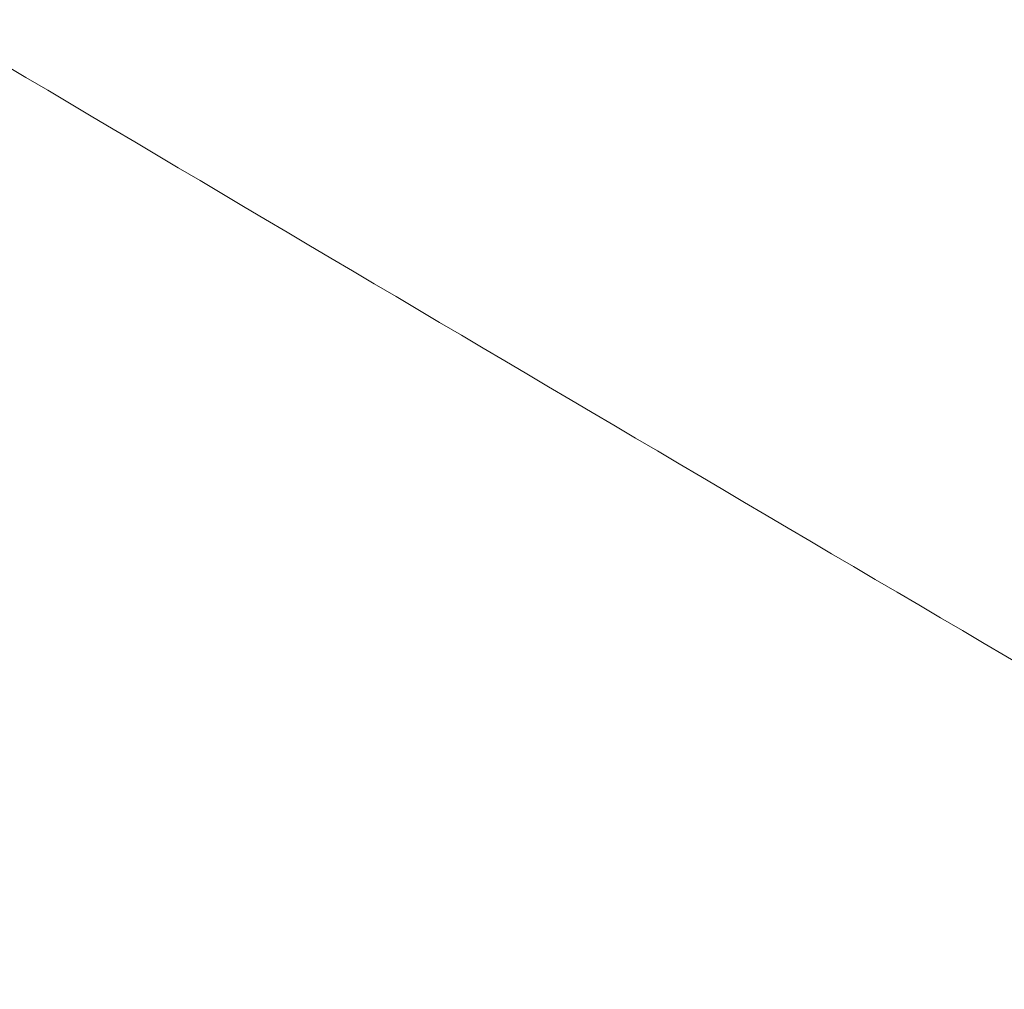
# Model space of a CAD drawing. Header units: millimetres. Extents: x 8 to 587, y 12 to 540.
# Tile 144 of 256: x 521.922 to 522.0028, y 141.8837 to 141.9633. Entities that reach past the tile are written whole.
import ezdxf

# ---------------------------------------------------------------- set-up
doc = ezdxf.new("R2010")
doc.units = ezdxf.units.MM

msp = doc.modelspace()

# ---------------------------------------------------------------- linework, layer by layer
at = {"color": 252, "linetype": 'Continuous', "lineweight": 0}
for points, knots in [([(522.002802, 140.808478), (522.002788, 140.808486), (521.915494, 140.858888), (521.741915, 140.963025), (521.475364, 141.135206), (521.203142, 141.324681), (520.925457, 141.533136), (520.651946, 141.754076), (520.381485, 141.988751), (520.159592, 142.195339), (519.983775, 142.367843), (519.835091, 142.518858), (519.670476, 142.693133), (519.516318, 142.864409), (519.36283, 143.041511), (519.210085, 143.224606), (519.034347, 143.445746), (518.861696, 143.673777), (518.691797, 143.909273), (518.524963, 144.151943), (518.361035, 144.402133), (518.20049, 144.659169), (518.05001, 144.911834), (517.909375, 145.158624), (517.795502, 145.366765), (517.700813, 145.545512), (517.624213, 145.693629), (517.548786, 145.843), (517.478504, 145.9855), (517.413248, 146.120672), (517.352758, 146.248416), (517.293177, 146.376666), (517.231497, 146.511961), (517.167969, 146.654132), (517.102677, 146.803371), (517.038664, 146.952766), (516.975887, 147.102298), (516.914594, 147.251278), (516.854678, 147.399842), (516.796334, 147.547405), (516.74313, 147.684641), (516.694926, 147.811204), (516.651311, 147.92756), (516.609015, 148.042226), (516.568041, 148.155139), (516.528592, 148.265677), (516.490623, 148.373927), (516.454275, 148.479436), (516.417371, 148.588684), (516.380296, 148.700776), (516.356594, 148.775036), (516.344726, 148.81222)], [0, 0, 0, 0, 0.000005, 0.033424, 0.066871, 0.104076, 0.141321, 0.178823, 0.216369, 0.254536, 0.273645, 0.292755, 0.319868, 0.347001, 0.362636, 0.390427, 0.418244, 0.4462, 0.474188, 0.502413, 0.530677, 0.559112, 0.587596, 0.612547, 0.637541, 0.652651, 0.66776, 0.682919, 0.698078, 0.710819, 0.72356, 0.73634, 0.74912, 0.763884, 0.778667, 0.793566, 0.808465, 0.823458, 0.838451, 0.853585, 0.868751, 0.881141, 0.89355, 0.906071, 0.918591, 0.931199, 0.943807, 0.956541, 0.969299, 0.984627, 1, 1, 1, 1]), ([(516.831377, 148.315959), (516.841302, 148.284833), (516.861174, 148.222513), (516.895967, 148.12193), (516.934146, 148.016869), (516.97152, 147.918823), (517.00669, 147.829775), (517.044598, 147.736307), (517.091014, 147.625486), (517.146955, 147.496665), (517.205843, 147.365513), (517.267333, 147.232829), (517.330217, 147.101233), (517.3942, 146.971189), (517.459005, 146.842992), (517.525863, 146.714191), (517.594665, 146.585079), (517.677585, 146.43345), (517.775144, 146.26072), (517.890106, 146.064793), (518.010034, 145.868152), (518.134859, 145.671346), (518.26295, 145.477063), (518.393979, 145.285864), (518.528347, 145.097186), (518.665401, 144.911984), (518.805182, 144.73018), (518.954804, 144.542835), (519.114719, 144.350625), (519.285119, 144.154577), (519.458251, 143.963863), (519.63393, 143.778556), (519.812072, 143.598612), (520.00843, 143.408659), (520.223675, 143.210407), (520.460023, 143.00437), (520.701241, 142.805541), (520.931657, 142.626188), (521.154843, 142.461387), (521.370431, 142.309956), (521.594391, 142.161016), (521.820574, 142.018122), (521.973121, 141.928524), (522.049446, 141.883696)], [0, 0, 0, 0, 0.015179, 0.030392, 0.045605, 0.060787, 0.071181, 0.081576, 0.097767, 0.113998, 0.13025, 0.146495, 0.162698, 0.178152, 0.193614, 0.20907, 0.224775, 0.24048, 0.264364, 0.288251, 0.313379, 0.338637, 0.363897, 0.389494, 0.415092, 0.440989, 0.466886, 0.492852, 0.523051, 0.553322, 0.583594, 0.613953, 0.644319, 0.674679, 0.713116, 0.751554, 0.790752, 0.829951, 0.861687, 0.896219, 0.930797, 0.965375, 1, 1, 1, 1]), ([(528.215693, 141.959419), (528.228804, 141.919064), (528.255037, 141.83832), (528.281638, 141.718508), (528.299002, 141.59941), (528.305904, 141.48155), (528.30267, 141.365352), (528.28866, 141.245088), (528.261773, 141.121788), (528.22044, 140.996612), (528.166959, 140.876562), (528.102188, 140.762172), (528.030975, 140.659806), (527.955878, 140.568542), (527.879114, 140.487237), (527.785806, 140.400475), (527.673605, 140.310513), (527.53541, 140.216406), (527.382457, 140.128463), (527.212318, 140.046547), (527.030764, 139.974011), (526.838526, 139.91125), (526.638521, 139.858921), (526.432069, 139.817024), (526.21924, 139.785274), (526.001604, 139.763662), (525.779504, 139.751977), (525.547487, 139.749996), (525.301137, 139.75867), (525.041124, 139.779462), (524.769805, 139.813121), (524.492581, 139.859671), (524.208824, 139.919763), (523.924313, 139.992328), (523.642797, 140.076231), (523.365925, 140.170376), (523.098005, 140.27253), (522.851264, 140.376615), (522.625366, 140.480144), (522.416084, 140.583037), (522.208401, 140.692169), (522.071151, 140.769015), (522.002816, 140.80847), (522.002802, 140.808478)], [0, 0, 0, 0, 0.016594, 0.033201, 0.049795, 0.066703, 0.083625, 0.100534, 0.1205, 0.140515, 0.160557, 0.180588, 0.200566, 0.217226, 0.233894, 0.250556, 0.273607, 0.29666, 0.322348, 0.348038, 0.374889, 0.401906, 0.428925, 0.456258, 0.483592, 0.511217, 0.538842, 0.566594, 0.596885, 0.628919, 0.660953, 0.694852, 0.728751, 0.763089, 0.797427, 0.830596, 0.863766, 0.895471, 0.921575, 0.947705, 0.973836, 0.999995, 1, 1, 1, 1])]:
    msp.add_open_spline(points, degree=3, knots=knots, dxfattribs=at)

doc.saveas('drawing.dxf')
